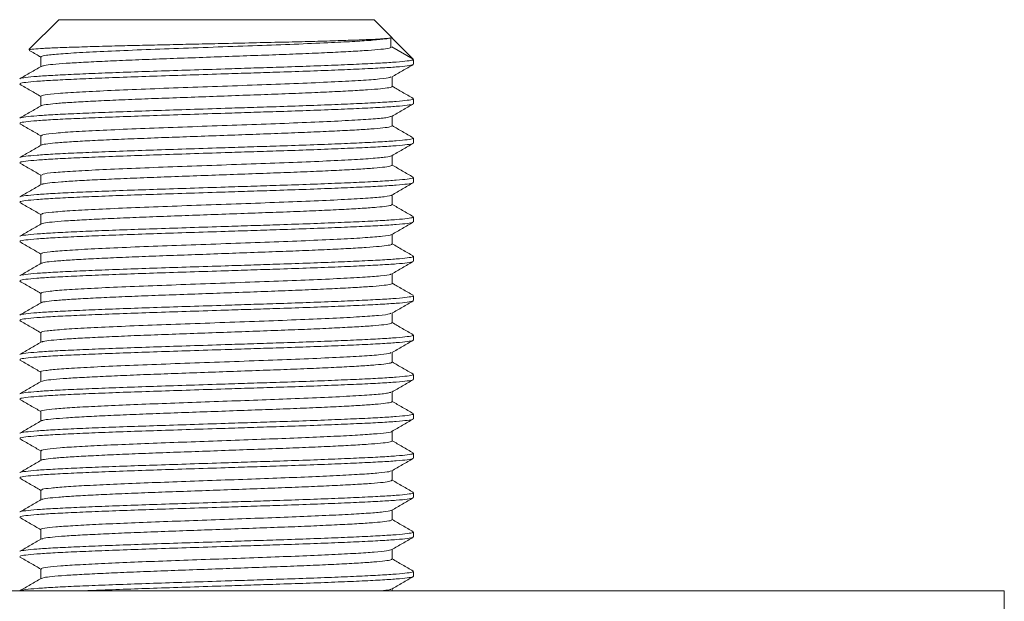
# Model space of a CAD drawing. Header units: millimetres. Extents: x 0 to 210, y 0 to 297.
# Tile 10 of 18: x 67 to 92, y 239 to 254. Entities that reach past the tile are written whole.
import ezdxf

# ---------------------------------------------------------------- set-up
doc = ezdxf.new("R2010")
doc.units = ezdxf.units.MM
doc.layers.add('FORMAT', color=7, linetype='Continuous')

msp = doc.modelspace()

# ---------------------------------------------------------------- linework, layer by layer
at = {"color": 7, "linetype": 'Continuous', "lineweight": 15}
for p, q in [((52.123, 239.17), (92.123, 239.17)), ((92.123, 239.17), (92.123, 236.17))]:
    msp.add_line(p, q, dxfattribs=at)
at = {"layer": 'FORMAT', "linetype": 'Continuous', "lineweight": 15}
for p, q in [((68.123, 253.67), (67.362, 252.91)), ((76.123, 253.67), (68.123, 253.67)), ((76.582, 253.212), (76.123, 253.67)), ((76.548, 252.957), (76.548, 253.207)), ((76.563, 253.212), (76.582, 253.212)), ((76.577, 253.212), (77.118, 252.67)), ((77.118, 252.67), (76.577, 252.983)), ((67.664, 252.726), (67.664, 252.481)), ((77.123, 252.538), (77.123, 252.663)), ((76.582, 251.976), (76.582, 252.221)), ((67.664, 251.726), (67.664, 251.481)), ((77.123, 251.538), (77.123, 251.663)), ((76.582, 250.976), (76.582, 251.221)), ((67.664, 250.726), (67.664, 250.481)), ((77.123, 250.538), (77.123, 250.663)), ((76.582, 249.976), (76.582, 250.221)), ((67.664, 249.726), (67.664, 249.481)), ((77.123, 249.538), (77.123, 249.663)), ((76.582, 248.976), (76.582, 249.221)), ((67.664, 248.726), (67.664, 248.481)), ((77.123, 248.538), (77.123, 248.663)), ((76.582, 247.976), (76.582, 248.221)), ((67.664, 247.726), (67.664, 247.481)), ((77.123, 247.538), (77.123, 247.663)), ((76.582, 246.976), (76.582, 247.221)), ((67.664, 246.726), (67.664, 246.481)), ((77.123, 246.538), (77.123, 246.663)), ((76.582, 245.976), (76.582, 246.221)), ((67.664, 245.726), (67.664, 245.481)), ((77.123, 245.538), (77.123, 245.663)), ((76.582, 244.976), (76.582, 245.221)), ((67.664, 244.726), (67.664, 244.481)), ((77.123, 244.538), (77.123, 244.663)), ((76.582, 243.976), (76.582, 244.221)), ((67.664, 243.726), (67.664, 243.481)), ((77.123, 243.538), (77.123, 243.663)), ((76.582, 242.976), (76.582, 243.221)), ((67.664, 242.726), (67.664, 242.481)), ((77.123, 242.538), (77.123, 242.663)), ((76.582, 241.976), (76.582, 242.221)), ((67.664, 241.726), (67.664, 241.481)), ((77.123, 241.538), (77.123, 241.663)), ((76.582, 240.976), (76.582, 241.221)), ((67.664, 240.726), (67.664, 240.481)), ((77.123, 240.538), (77.123, 240.663)), ((76.582, 239.976), (76.582, 240.221)), ((67.664, 239.726), (67.664, 239.481)), ((77.123, 239.538), (77.123, 239.663)), ((76.582, 239.17), (76.582, 239.221))]:
    msp.add_line(p, q, dxfattribs=at)
for points, knots in [([(76.563, 253.212), (76.539, 253.207), (76.491, 253.197), (76.298, 253.182), (76.02, 253.167), (75.64, 253.152), (75.15, 253.136), (74.552, 253.118), (73.876, 253.102), (73.131, 253.085), (72.386, 253.068), (71.672, 253.052), (71.021, 253.038), (70.387, 253.024), (69.752, 253.009), (69.128, 252.992), (68.555, 252.975), (68.076, 252.959), (67.706, 252.942), (67.466, 252.925), (67.355, 252.912), (67.366, 252.905), (67.368, 252.904)], [0, 0, 0, 0, 0.046287, 0.093591, 0.139879, 0.187178, 0.24029, 0.294911, 0.348539, 0.403712, 0.462194, 0.508474, 0.555714, 0.601993, 0.649206, 0.704252, 0.76089, 0.816012, 0.872694, 0.928479, 0.985876, 1, 1, 1, 1]), ([(67.37, 252.891), (67.381, 252.885), (67.479, 252.828), (67.577, 252.772), (67.664, 252.721)], [0, 0, 0, 0, 0.108599, 1, 1, 1, 1]), ([(67.671, 252.485), (67.581, 252.433), (67.4, 252.328), (67.22, 252.224), (67.129, 252.171)], [0, 0, 0, 0, 0.499964, 1, 1, 1, 1]), ([(76.574, 252.217), (76.665, 252.269), (76.845, 252.374), (77.026, 252.478), (77.116, 252.531)], [0, 0, 0, 0, 0.499966, 1, 1, 1, 1]), ([(67.129, 252.031), (67.22, 251.978), (67.398, 251.875), (67.576, 251.772), (67.664, 251.721)], [0, 0, 0, 0, 0.507081, 1, 1, 1, 1]), ([(77.116, 251.672), (77.025, 251.724), (76.847, 251.827), (76.669, 251.93), (76.582, 251.981)], [0, 0, 0, 0, 0.507356, 1, 1, 1, 1]), ([(67.674, 251.486), (67.584, 251.434), (67.403, 251.33), (67.222, 251.225), (67.132, 251.173)], [0, 0, 0, 0, 0.499966, 1, 1, 1, 1]), ([(76.573, 251.216), (76.663, 251.269), (76.844, 251.373), (77.025, 251.478), (77.115, 251.53)], [0, 0, 0, 0, 0.4999641, 1, 1, 1, 1]), ([(67.131, 251.029), (67.222, 250.977), (67.399, 250.874), (67.577, 250.772), (67.664, 250.721)], [0, 0, 0, 0, 0.508835, 1, 1, 1, 1]), ([(77.115, 250.672), (77.025, 250.724), (76.847, 250.827), (76.669, 250.93), (76.582, 250.981)], [0, 0, 0, 0, 0.5079599, 1, 1, 1, 1]), ([(67.672, 250.485), (67.581, 250.433), (67.401, 250.328), (67.22, 250.224), (67.13, 250.172)], [0, 0, 0, 0, 0.499963, 1, 1, 1, 1]), ([(76.574, 250.217), (76.664, 250.269), (76.845, 250.373), (77.025, 250.478), (77.116, 250.53)], [0, 0, 0, 0, 0.499969, 1, 1, 1, 1]), ([(67.129, 250.031), (67.219, 249.978), (67.398, 249.875), (67.576, 249.772), (67.664, 249.721)], [0, 0, 0, 0, 0.5067022, 1, 1, 1, 1]), ([(77.116, 249.671), (77.026, 249.724), (76.848, 249.827), (76.669, 249.93), (76.582, 249.981)], [0, 0, 0, 0, 0.506916, 1, 1, 1, 1]), ([(67.673, 249.486), (67.583, 249.434), (67.402, 249.329), (67.222, 249.225), (67.131, 249.173)], [0, 0, 0, 0, 0.4999689, 1, 1, 1, 1]), ([(76.573, 249.216), (76.664, 249.269), (76.844, 249.373), (77.025, 249.478), (77.116, 249.53)], [0, 0, 0, 0, 0.499961, 1, 1, 1, 1]), ([(67.131, 249.03), (67.221, 248.977), (67.399, 248.875), (67.577, 248.772), (67.664, 248.721)], [0, 0, 0, 0, 0.508526, 1, 1, 1, 1]), ([(77.114, 248.673), (77.024, 248.725), (76.846, 248.828), (76.669, 248.93), (76.582, 248.981)], [0, 0, 0, 0, 0.509095, 1, 1, 1, 1]), ([(67.672, 248.485), (67.582, 248.433), (67.401, 248.329), (67.22, 248.224), (67.13, 248.172)], [0, 0, 0, 0, 0.499965, 1, 1, 1, 1]), ([(76.573, 248.216), (76.663, 248.268), (76.844, 248.373), (77.024, 248.477), (77.115, 248.53)], [0, 0, 0, 0, 0.4999677, 1, 1, 1, 1]), ([(67.129, 248.031), (67.219, 247.978), (67.398, 247.875), (67.576, 247.772), (67.664, 247.721)], [0, 0, 0, 0, 0.506705, 1, 1, 1, 1]), ([(77.116, 247.671), (77.026, 247.724), (76.848, 247.827), (76.669, 247.93), (76.582, 247.981)], [0, 0, 0, 0, 0.50692, 1, 1, 1, 1]), ([(67.672, 247.485), (67.582, 247.433), (67.401, 247.329), (67.22, 247.224), (67.13, 247.172)], [0, 0, 0, 0, 0.4999687, 1, 1, 1, 1]), ([(76.574, 247.217), (76.664, 247.269), (76.845, 247.374), (77.026, 247.478), (77.116, 247.53)], [0, 0, 0, 0, 0.499961, 1, 1, 1, 1]), ([(67.13, 247.03), (67.221, 246.978), (67.399, 246.875), (67.577, 246.772), (67.664, 246.721)], [0, 0, 0, 0, 0.507917, 1, 1, 1, 1]), ([(77.114, 246.673), (77.023, 246.725), (76.846, 246.828), (76.669, 246.93), (76.582, 246.981)], [0, 0, 0, 0, 0.509285, 1, 1, 1, 1]), ([(67.672, 246.486), (67.582, 246.433), (67.401, 246.329), (67.221, 246.224), (67.13, 246.172)], [0, 0, 0, 0, 0.499965, 1, 1, 1, 1]), ([(76.572, 246.216), (76.662, 246.268), (76.843, 246.373), (77.024, 246.477), (77.114, 246.529)], [0, 0, 0, 0, 0.499966, 1, 1, 1, 1]), ([(67.13, 246.03), (67.22, 245.978), (67.398, 245.875), (67.576, 245.772), (67.664, 245.721)], [0, 0, 0, 0, 0.5072585, 1, 1, 1, 1]), ([(77.116, 245.672), (77.026, 245.724), (76.848, 245.827), (76.669, 245.93), (76.582, 245.981)], [0, 0, 0, 0, 0.5071858, 1, 1, 1, 1]), ([(67.671, 245.485), (67.581, 245.433), (67.4, 245.328), (67.22, 245.224), (67.129, 245.171)], [0, 0, 0, 0, 0.499966, 1, 1, 1, 1]), ([(76.574, 245.217), (76.665, 245.269), (76.845, 245.374), (77.026, 245.478), (77.117, 245.531)], [0, 0, 0, 0, 0.499962, 1, 1, 1, 1]), ([(67.13, 245.03), (67.221, 244.978), (67.399, 244.875), (67.576, 244.772), (67.664, 244.721)], [0, 0, 0, 0, 0.507883, 1, 1, 1, 1]), ([(77.114, 244.673), (77.024, 244.725), (76.846, 244.828), (76.669, 244.93), (76.582, 244.981)], [0, 0, 0, 0, 0.508803, 1, 1, 1, 1]), ([(67.674, 244.486), (67.583, 244.434), (67.403, 244.329), (67.222, 244.225), (67.131, 244.173)], [0, 0, 0, 0, 0.499964, 1, 1, 1, 1]), ([(76.572, 244.216), (76.663, 244.268), (76.843, 244.373), (77.024, 244.477), (77.115, 244.53)], [0, 0, 0, 0, 0.499965, 1, 1, 1, 1]), ([(67.131, 244.03), (67.221, 243.977), (67.399, 243.875), (67.577, 243.772), (67.664, 243.721)], [0, 0, 0, 0, 0.508308, 1, 1, 1, 1]), ([(77.116, 243.672), (77.025, 243.724), (76.847, 243.827), (76.669, 243.93), (76.582, 243.981)], [0, 0, 0, 0, 0.507508, 1, 1, 1, 1]), ([(67.671, 243.485), (67.581, 243.433), (67.4, 243.328), (67.22, 243.224), (67.129, 243.171)], [0, 0, 0, 0, 0.4999642, 1, 1, 1, 1]), ([(76.574, 243.217), (76.665, 243.269), (76.846, 243.374), (77.026, 243.478), (77.117, 243.531)], [0, 0, 0, 0, 0.4999647, 1, 1, 1, 1]), ([(67.13, 243.03), (67.22, 242.978), (67.398, 242.875), (67.576, 242.772), (67.664, 242.721)], [0, 0, 0, 0, 0.507299, 1, 1, 1, 1]), ([(77.115, 242.672), (77.025, 242.724), (76.847, 242.827), (76.669, 242.93), (76.582, 242.981)], [0, 0, 0, 0, 0.507699, 1, 1, 1, 1]), ([(67.674, 242.486), (67.584, 242.434), (67.403, 242.33), (67.222, 242.225), (67.132, 242.173)], [0, 0, 0, 0, 0.4999654, 1, 1, 1, 1]), ([(76.573, 242.216), (76.663, 242.269), (76.844, 242.373), (77.025, 242.478), (77.115, 242.53)], [0, 0, 0, 0, 0.499965, 1, 1, 1, 1]), ([(67.131, 242.029), (67.222, 241.977), (67.399, 241.874), (67.577, 241.772), (67.664, 241.721)], [0, 0, 0, 0, 0.508813, 1, 1, 1, 1]), ([(77.115, 241.672), (77.025, 241.724), (76.847, 241.827), (76.669, 241.93), (76.582, 241.981)], [0, 0, 0, 0, 0.507814, 1, 1, 1, 1]), ([(67.672, 241.485), (67.581, 241.433), (67.401, 241.328), (67.22, 241.224), (67.129, 241.172)], [0, 0, 0, 0, 0.499963, 1, 1, 1, 1]), ([(76.574, 241.217), (76.664, 241.269), (76.845, 241.374), (77.026, 241.478), (77.116, 241.53)], [0, 0, 0, 0, 0.499968, 1, 1, 1, 1]), ([(67.129, 241.031), (67.219, 240.978), (67.398, 240.875), (67.576, 240.772), (67.664, 240.721)], [0, 0, 0, 0, 0.506818, 1, 1, 1, 1]), ([(77.116, 240.672), (77.026, 240.724), (76.848, 240.827), (76.669, 240.93), (76.582, 240.981)], [0, 0, 0, 0, 0.507028, 1, 1, 1, 1]), ([(67.674, 240.486), (67.583, 240.434), (67.403, 240.329), (67.222, 240.225), (67.131, 240.173)], [0, 0, 0, 0, 0.499968, 1, 1, 1, 1]), ([(76.573, 240.216), (76.663, 240.269), (76.844, 240.373), (77.025, 240.478), (77.115, 240.53)], [0, 0, 0, 0, 0.499963, 1, 1, 1, 1]), ([(67.131, 240.029), (67.222, 239.977), (67.399, 239.875), (67.577, 239.772), (67.664, 239.721)], [0, 0, 0, 0, 0.508706, 1, 1, 1, 1]), ([(77.114, 239.673), (77.024, 239.725), (76.846, 239.828), (76.669, 239.93), (76.582, 239.981)], [0, 0, 0, 0, 0.508874, 1, 1, 1, 1]), ([(67.672, 239.485), (67.582, 239.433), (67.401, 239.329), (67.22, 239.224), (67.13, 239.172)], [0, 0, 0, 0, 0.4999636, 1, 1, 1, 1]), ([(76.573, 239.216), (76.663, 239.269), (76.844, 239.373), (77.025, 239.478), (77.115, 239.53)], [0, 0, 0, 0, 0.499969, 1, 1, 1, 1])]:
    msp.add_open_spline(points, degree=3, knots=knots, dxfattribs=at)
at = {"layer": 'FORMAT', "linetype": 'Continuous', "lineweight": 0}
for points, knots in [([(76.536, 253.207), (76.501, 253.198), (76.422, 253.179), (76.11, 253.15), (75.651, 253.12), (75.024, 253.088), (74.231, 253.053), (73.289, 253.018), (72.289, 252.982), (71.28, 252.945), (70.313, 252.911), (69.439, 252.874), (68.701, 252.838), (68.131, 252.803), (67.785, 252.766), (67.637, 252.741), (67.673, 252.728), (67.677, 252.726)], [0, 0, 0, 0, 0.053138, 0.116866, 0.179699, 0.243321, 0.318466, 0.392533, 0.467568, 0.542537, 0.616629, 0.691811, 0.766519, 0.84079, 0.916032, 0.990407, 1, 1, 1, 1]), ([(76.534, 252.957), (76.514, 252.951), (76.463, 252.936), (76.24, 252.911), (75.887, 252.885), (75.427, 252.858), (74.869, 252.831), (74.239, 252.804), (73.542, 252.777), (72.811, 252.751), (72.054, 252.723), (71.306, 252.696), (70.575, 252.67), (69.893, 252.643), (69.27, 252.616), (68.732, 252.589), (68.286, 252.563), (67.956, 252.536), (67.739, 252.509), (67.698, 252.493), (67.679, 252.485)], [0, 0, 0, 0, 0.03753, 0.095344, 0.151529, 0.209344, 0.265526, 0.323338, 0.379523, 0.437338, 0.49352, 0.551332, 0.607517, 0.665331, 0.721513, 0.779325, 0.835509, 0.893322, 0.949505, 1, 1, 1, 1]), ([(67.141, 252.038), (67.138, 252.043), (67.127, 252.056), (67.265, 252.079), (67.539, 252.106), (67.954, 252.133), (68.481, 252.159), (69.117, 252.186), (69.833, 252.213), (70.62, 252.24), (71.463, 252.267), (72.266, 252.293), (72.998, 252.317), (73.694, 252.339), (74.421, 252.363), (75.135, 252.391), (75.771, 252.418), (76.296, 252.444), (76.71, 252.471), (76.982, 252.498), (77.119, 252.521), (77.108, 252.534), (77.104, 252.538)], [0, 0, 0, 0, 0.027531, 0.080482, 0.134969, 0.18792, 0.242408, 0.295359, 0.349846, 0.402798, 0.457286, 0.514162, 0.555611, 0.597781, 0.650732, 0.705218, 0.758169, 0.812655, 0.865606, 0.920093, 0.973044, 1, 1, 1, 1]), ([(67.141, 252.171), (67.141, 252.173), (67.136, 252.184), (67.269, 252.204), (67.539, 252.231), (67.954, 252.258), (68.481, 252.284), (69.118, 252.311), (69.833, 252.338), (70.62, 252.365), (71.463, 252.392), (72.266, 252.418), (72.998, 252.442), (73.694, 252.464), (74.421, 252.488), (75.135, 252.516), (75.771, 252.543), (76.297, 252.569), (76.709, 252.596), (76.973, 252.622), (77.109, 252.645), (77.11, 252.658), (77.111, 252.663)], [0, 0, 0, 0, 0.011487, 0.06531, 0.120694, 0.174518, 0.229903, 0.283726, 0.33911, 0.392934, 0.448319, 0.506132, 0.548263, 0.591128, 0.64495, 0.700334, 0.754157, 0.809541, 0.863364, 0.918748, 0.966058, 1, 1, 1, 1]), ([(76.55, 252.217), (76.536, 252.209), (76.503, 252.189), (76.192, 252.156), (75.669, 252.121), (74.96, 252.085), (74.108, 252.048), (73.155, 252.013), (72.151, 251.977), (71.145, 251.941), (70.188, 251.906), (69.33, 251.869), (68.612, 251.833), (68.075, 251.798), (67.729, 251.761), (67.686, 251.738), (67.665, 251.726)], [0, 0, 0, 0, 0.050075, 0.123656, 0.196168, 0.269526, 0.342965, 0.415447, 0.48898, 0.562194, 0.634796, 0.708419, 0.781324, 0.854198, 0.927825, 1, 1, 1, 1]), ([(76.573, 251.976), (76.576, 251.975), (76.595, 251.964), (76.509, 251.945), (76.307, 251.917), (75.977, 251.89), (75.537, 251.864), (75.004, 251.837), (74.384, 251.81), (73.705, 251.783), (72.975, 251.757), (72.228, 251.73), (71.47, 251.702), (70.738, 251.676), (70.039, 251.649), (69.405, 251.622), (68.843, 251.595), (68.38, 251.569), (68.015, 251.542), (67.785, 251.514), (67.674, 251.496), (67.677, 251.487), (67.677, 251.486)], [0, 0, 0, 0, 0.008979, 0.064649, 0.118748, 0.174416, 0.228516, 0.284185, 0.338284, 0.393952, 0.448051, 0.503719, 0.557818, 0.613486, 0.667585, 0.723253, 0.777353, 0.833022, 0.887122, 0.942789, 0.99689, 1, 1, 1, 1]), ([(67.141, 251.038), (67.138, 251.043), (67.127, 251.056), (67.265, 251.079), (67.539, 251.106), (67.954, 251.133), (68.481, 251.159), (69.117, 251.186), (69.833, 251.213), (70.62, 251.24), (71.463, 251.267), (72.266, 251.293), (72.998, 251.317), (73.694, 251.339), (74.421, 251.363), (75.135, 251.391), (75.771, 251.418), (76.296, 251.444), (76.71, 251.471), (76.982, 251.498), (77.119, 251.521), (77.108, 251.534), (77.104, 251.538)], [0, 0, 0, 0, 0.027531, 0.080482, 0.134969, 0.18792, 0.242408, 0.295359, 0.349846, 0.402798, 0.457286, 0.514162, 0.555611, 0.597781, 0.650732, 0.705218, 0.758169, 0.812655, 0.865606, 0.920093, 0.973044, 1, 1, 1, 1]), ([(67.141, 251.173), (67.141, 251.174), (67.138, 251.184), (67.269, 251.204), (67.538, 251.231), (67.954, 251.258), (68.481, 251.284), (69.118, 251.311), (69.833, 251.338), (70.62, 251.365), (71.463, 251.392), (72.266, 251.418), (72.998, 251.442), (73.694, 251.464), (74.421, 251.488), (75.135, 251.516), (75.771, 251.543), (76.296, 251.569), (76.71, 251.596), (76.982, 251.623), (77.119, 251.646), (77.108, 251.659), (77.104, 251.663)], [0, 0, 0, 0, 0.008623, 0.062604, 0.11815, 0.172131, 0.227678, 0.281659, 0.337205, 0.391187, 0.446734, 0.504716, 0.546971, 0.589961, 0.643941, 0.699486, 0.753467, 0.809013, 0.862994, 0.91854, 0.97252, 1, 1, 1, 1]), ([(76.555, 251.216), (76.532, 251.207), (76.479, 251.185), (76.132, 251.151), (75.582, 251.116), (74.851, 251.08), (73.983, 251.043), (73.02, 251.009), (72.013, 250.972), (71.01, 250.936), (70.064, 250.901), (69.223, 250.864), (68.527, 250.829), (68.018, 250.793), (67.711, 250.758), (67.688, 250.736), (67.678, 250.726)], [0, 0, 0, 0, 0.058718, 0.132331, 0.204917, 0.278508, 0.351925, 0.424577, 0.498289, 0.571428, 0.644296, 0.718044, 0.790862, 0.864058, 0.937754, 1, 1, 1, 1]), ([(76.579, 250.976), (76.569, 250.968), (76.549, 250.95), (76.362, 250.923), (76.06, 250.896), (75.647, 250.87), (75.129, 250.843), (74.532, 250.816), (73.86, 250.789), (73.145, 250.763), (72.394, 250.736), (71.642, 250.708), (70.898, 250.682), (70.194, 250.655), (69.539, 250.628), (68.964, 250.601), (68.473, 250.575), (68.088, 250.548), (67.824, 250.52), (67.69, 250.499), (67.686, 250.488), (67.685, 250.485)], [0, 0, 0, 0, 0.051375, 0.106909, 0.160877, 0.216411, 0.270379, 0.325912, 0.379882, 0.435417, 0.489385, 0.544918, 0.598888, 0.654423, 0.708391, 0.763923, 0.817893, 0.873429, 0.927397, 0.982929, 1, 1, 1, 1]), ([(67.141, 250.038), (67.138, 250.043), (67.127, 250.056), (67.265, 250.079), (67.539, 250.106), (67.954, 250.133), (68.481, 250.159), (69.117, 250.186), (69.833, 250.213), (70.62, 250.24), (71.463, 250.267), (72.266, 250.293), (72.998, 250.317), (73.694, 250.339), (74.421, 250.363), (75.135, 250.391), (75.771, 250.418), (76.296, 250.444), (76.71, 250.471), (76.982, 250.498), (77.119, 250.521), (77.108, 250.534), (77.104, 250.538)], [0, 0, 0, 0, 0.027531, 0.080482, 0.134969, 0.18792, 0.242408, 0.295359, 0.349846, 0.402798, 0.457286, 0.514162, 0.555611, 0.597781, 0.650732, 0.705218, 0.758169, 0.812655, 0.865606, 0.920093, 0.973044, 1, 1, 1, 1]), ([(67.141, 250.172), (67.141, 250.173), (67.137, 250.184), (67.269, 250.204), (67.539, 250.231), (67.954, 250.258), (68.481, 250.284), (69.118, 250.311), (69.833, 250.338), (70.62, 250.365), (71.463, 250.392), (72.266, 250.418), (72.998, 250.442), (73.694, 250.464), (74.421, 250.488), (75.135, 250.516), (75.771, 250.543), (76.296, 250.569), (76.71, 250.596), (76.982, 250.623), (77.119, 250.646), (77.108, 250.659), (77.104, 250.663)], [0, 0, 0, 0, 0.011118, 0.064963, 0.120369, 0.174215, 0.229622, 0.283466, 0.338873, 0.392719, 0.448126, 0.505963, 0.548111, 0.590993, 0.644837, 0.700242, 0.754087, 0.809493, 0.863338, 0.918745, 0.972589, 1, 1, 1, 1]), ([(76.568, 250.217), (76.532, 250.205), (76.458, 250.182), (76.069, 250.146), (75.492, 250.111), (74.74, 250.074), (73.857, 250.039), (72.885, 250.004), (71.875, 249.967), (70.878, 249.931), (69.942, 249.896), (69.119, 249.859), (68.445, 249.824), (67.965, 249.788), (67.695, 249.755), (67.689, 249.734), (67.686, 249.726)], [0, 0, 0, 0, 0.069385, 0.142834, 0.215395, 0.289023, 0.362223, 0.434946, 0.508642, 0.581516, 0.654546, 0.728222, 0.800852, 0.874176, 0.947745, 1, 1, 1, 1]), ([(76.568, 249.976), (76.567, 249.97), (76.564, 249.954), (76.412, 249.93), (76.14, 249.902), (75.747, 249.876), (75.256, 249.849), (74.67, 249.822), (74.018, 249.795), (73.306, 249.769), (72.567, 249.742), (71.808, 249.714), (71.065, 249.688), (70.346, 249.661), (69.683, 249.634), (69.084, 249.607), (68.576, 249.581), (68.164, 249.554), (67.874, 249.527), (67.71, 249.504), (67.695, 249.491), (67.689, 249.486)], [0, 0, 0, 0, 0.039933, 0.093992, 0.149618, 0.203679, 0.259308, 0.313366, 0.368993, 0.423053, 0.478682, 0.532741, 0.588367, 0.642427, 0.698054, 0.752113, 0.80774, 0.861799, 0.917425, 0.971484, 1, 1, 1, 1]), ([(67.141, 249.038), (67.138, 249.043), (67.127, 249.056), (67.265, 249.079), (67.539, 249.106), (67.954, 249.133), (68.481, 249.159), (69.117, 249.186), (69.833, 249.213), (70.62, 249.24), (71.463, 249.267), (72.266, 249.293), (72.998, 249.317), (73.694, 249.339), (74.421, 249.363), (75.135, 249.391), (75.771, 249.418), (76.296, 249.444), (76.71, 249.471), (76.982, 249.498), (77.119, 249.521), (77.108, 249.534), (77.104, 249.538)], [0, 0, 0, 0, 0.027531, 0.080482, 0.134969, 0.18792, 0.242408, 0.295359, 0.349846, 0.402798, 0.457286, 0.514162, 0.555611, 0.597781, 0.650732, 0.705218, 0.758169, 0.812655, 0.865606, 0.920093, 0.973044, 1, 1, 1, 1]), ([(67.141, 249.172), (67.141, 249.174), (67.138, 249.184), (67.269, 249.204), (67.538, 249.231), (67.954, 249.258), (68.481, 249.284), (69.118, 249.311), (69.833, 249.338), (70.62, 249.365), (71.463, 249.392), (72.266, 249.418), (72.998, 249.442), (73.694, 249.464), (74.421, 249.488), (75.135, 249.516), (75.771, 249.543), (76.296, 249.569), (76.71, 249.596), (76.982, 249.623), (77.119, 249.646), (77.108, 249.659), (77.104, 249.663)], [0, 0, 0, 0, 0.009267, 0.063213, 0.118723, 0.172669, 0.22818, 0.282125, 0.337635, 0.391582, 0.447094, 0.505038, 0.547265, 0.590227, 0.644172, 0.699681, 0.753627, 0.809137, 0.863082, 0.918593, 0.972538, 1, 1, 1, 1]), ([(76.566, 248.976), (76.569, 248.972), (76.578, 248.959), (76.457, 248.936), (76.211, 248.908), (75.846, 248.882), (75.372, 248.855), (74.811, 248.828), (74.167, 248.801), (73.472, 248.775), (72.732, 248.748), (71.981, 248.721), (71.227, 248.693), (70.506, 248.668), (69.824, 248.64), (69.213, 248.613), (68.68, 248.586), (68.249, 248.56), (67.928, 248.533), (67.729, 248.507), (67.697, 248.492), (67.683, 248.485)], [0, 0, 0, 0, 0.026832, 0.082381, 0.136363, 0.191911, 0.245893, 0.301441, 0.355424, 0.410971, 0.464954, 0.520502, 0.574485, 0.630035, 0.684017, 0.739565, 0.793549, 0.849099, 0.903081, 0.958629, 1, 1, 1, 1]), ([(76.566, 249.216), (76.567, 249.216), (76.582, 249.203), (76.399, 249.177), (76.008, 249.141), (75.397, 249.106), (74.628, 249.069), (73.728, 249.034), (72.749, 248.999), (71.738, 248.962), (70.746, 248.927), (69.823, 248.891), (69.018, 248.854), (68.367, 248.819), (67.917, 248.783), (67.679, 248.751), (67.688, 248.733), (67.691, 248.726)], [0, 0, 0, 0, 0.0052615, 0.0788839, 0.1522224, 0.2249079, 0.298628, 0.3716647, 0.4446089, 0.5183405, 0.5910804, 0.6643463, 0.7380033, 0.8105951, 0.8841018, 0.9575983, 1, 1, 1, 1]), ([(67.141, 248.038), (67.138, 248.043), (67.127, 248.056), (67.265, 248.079), (67.539, 248.106), (67.954, 248.133), (68.481, 248.159), (69.117, 248.186), (69.833, 248.213), (70.62, 248.24), (71.463, 248.267), (72.266, 248.293), (72.998, 248.317), (73.694, 248.339), (74.421, 248.363), (75.135, 248.391), (75.771, 248.418), (76.296, 248.444), (76.71, 248.471), (76.982, 248.498), (77.119, 248.521), (77.108, 248.534), (77.104, 248.538)], [0, 0, 0, 0, 0.027531, 0.080482, 0.134969, 0.18792, 0.242408, 0.295359, 0.349846, 0.402798, 0.457286, 0.514162, 0.555611, 0.597781, 0.650732, 0.705218, 0.758169, 0.812655, 0.865606, 0.920093, 0.973044, 1, 1, 1, 1]), ([(67.141, 248.172), (67.141, 248.174), (67.137, 248.184), (67.269, 248.204), (67.539, 248.231), (67.954, 248.258), (68.481, 248.284), (69.118, 248.311), (69.833, 248.338), (70.62, 248.365), (71.463, 248.392), (72.266, 248.418), (72.998, 248.442), (73.694, 248.464), (74.421, 248.488), (75.135, 248.516), (75.771, 248.543), (76.296, 248.569), (76.71, 248.596), (76.982, 248.623), (77.119, 248.646), (77.108, 248.659), (77.104, 248.663)], [0, 0, 0, 0, 0.0107062, 0.0645735, 0.1200029, 0.1738708, 0.2293009, 0.2831681, 0.3385974, 0.3924659, 0.4478967, 0.5057569, 0.5479224, 0.5908224, 0.6446889, 0.7001176, 0.7539848, 0.8094141, 0.8632814, 0.9187108, 0.9725778, 1, 1, 1, 1]), ([(76.568, 247.976), (76.572, 247.974), (76.59, 247.963), (76.493, 247.942), (76.28, 247.915), (75.936, 247.888), (75.489, 247.862), (74.942, 247.834), (74.32, 247.807), (73.63, 247.781), (72.903, 247.754), (72.147, 247.727), (71.398, 247.699), (70.662, 247.673), (69.974, 247.647), (69.342, 247.619), (68.794, 247.592), (68.335, 247.566), (67.99, 247.539), (67.752, 247.512), (67.7, 247.494), (67.673, 247.485)], [0, 0, 0, 0, 0.015381, 0.069355, 0.124893, 0.178869, 0.23441, 0.288383, 0.343922, 0.397898, 0.453439, 0.507413, 0.562951, 0.616927, 0.672468, 0.726441, 0.78198, 0.835955, 0.891496, 0.945469, 1, 1, 1, 1]), ([(76.555, 248.216), (76.556, 248.214), (76.564, 248.2), (76.358, 248.172), (75.936, 248.137), (75.302, 248.101), (74.512, 248.064), (73.599, 248.029), (72.612, 247.994), (71.601, 247.957), (70.615, 247.922), (69.705, 247.886), (68.92, 247.849), (68.293, 247.814), (67.872, 247.778), (67.665, 247.748), (67.686, 247.731), (67.692, 247.726)], [0, 0, 0, 0, 0.0143805, 0.0881317, 0.1613437, 0.2342324, 0.3080265, 0.3809135, 0.4541276, 0.5278782, 0.600562, 0.6740474, 0.7476686, 0.820301, 0.8939736, 0.96738, 1, 1, 1, 1]), ([(67.141, 247.038), (67.138, 247.043), (67.127, 247.056), (67.265, 247.079), (67.539, 247.106), (67.954, 247.133), (68.481, 247.159), (69.117, 247.186), (69.833, 247.213), (70.62, 247.24), (71.463, 247.267), (72.266, 247.293), (72.998, 247.317), (73.694, 247.339), (74.421, 247.363), (75.135, 247.391), (75.771, 247.418), (76.296, 247.444), (76.71, 247.471), (76.982, 247.498), (77.119, 247.521), (77.108, 247.534), (77.104, 247.538)], [0, 0, 0, 0, 0.027531, 0.080482, 0.134969, 0.18792, 0.242408, 0.295359, 0.349846, 0.402798, 0.457286, 0.514162, 0.555611, 0.597781, 0.650732, 0.705218, 0.758169, 0.812655, 0.865606, 0.920093, 0.973044, 1, 1, 1, 1]), ([(67.141, 247.172), (67.141, 247.174), (67.137, 247.184), (67.269, 247.204), (67.539, 247.231), (67.954, 247.258), (68.481, 247.284), (69.118, 247.311), (69.833, 247.338), (70.62, 247.365), (71.463, 247.392), (72.266, 247.418), (72.998, 247.442), (73.694, 247.464), (74.421, 247.488), (75.135, 247.516), (75.771, 247.543), (76.296, 247.569), (76.71, 247.596), (76.982, 247.623), (77.119, 247.646), (77.108, 247.659), (77.104, 247.663)], [0, 0, 0, 0, 0.010617, 0.064489, 0.119924, 0.173796, 0.229232, 0.283104, 0.338538, 0.392411, 0.447847, 0.505712, 0.547882, 0.590786, 0.644657, 0.700091, 0.753963, 0.809397, 0.863269, 0.918703, 0.972575, 1, 1, 1, 1]), ([(76.548, 247.217), (76.548, 247.212), (76.548, 247.196), (76.314, 247.167), (75.86, 247.132), (75.203, 247.096), (74.394, 247.059), (73.468, 247.025), (72.475, 246.989), (71.464, 246.952), (70.485, 246.917), (69.59, 246.881), (68.825, 246.844), (68.221, 246.81), (67.832, 246.773), (67.653, 246.745), (67.681, 246.73), (67.688, 246.726)], [0, 0, 0, 0, 0.025956, 0.099621, 0.172496, 0.245469, 0.319121, 0.391739, 0.465013, 0.538567, 0.611079, 0.684569, 0.75794, 0.830497, 0.904121, 0.977224, 1, 1, 1, 1]), ([(76.579, 246.976), (76.58, 246.976), (76.601, 246.966), (76.524, 246.948), (76.34, 246.921), (76.023, 246.894), (75.597, 246.868), (75.074, 246.841), (74.463, 246.813), (73.792, 246.786), (73.066, 246.76), (72.32, 246.733), (71.562, 246.705), (70.827, 246.679), (70.122, 246.653), (69.48, 246.625), (68.907, 246.598), (68.431, 246.572), (68.054, 246.545), (67.806, 246.518), (67.682, 246.498), (67.683, 246.487), (67.683, 246.486)], [0, 0, 0, 0, 0.002398, 0.057969, 0.111971, 0.167539, 0.221542, 0.277112, 0.331114, 0.386682, 0.440685, 0.496254, 0.550256, 0.605824, 0.659826, 0.715394, 0.769397, 0.824965, 0.878968, 0.934536, 0.988539, 1, 1, 1, 1]), ([(67.141, 246.038), (67.138, 246.043), (67.127, 246.056), (67.265, 246.079), (67.539, 246.106), (67.954, 246.133), (68.481, 246.159), (69.117, 246.186), (69.833, 246.213), (70.62, 246.24), (71.463, 246.267), (72.266, 246.293), (72.998, 246.317), (73.694, 246.339), (74.421, 246.363), (75.135, 246.391), (75.771, 246.418), (76.296, 246.444), (76.71, 246.471), (76.982, 246.498), (77.119, 246.521), (77.108, 246.534), (77.104, 246.538)], [0, 0, 0, 0, 0.027531, 0.080482, 0.134969, 0.18792, 0.242408, 0.295359, 0.349846, 0.402798, 0.457286, 0.514162, 0.555611, 0.597781, 0.650732, 0.705218, 0.758169, 0.812655, 0.865606, 0.920093, 0.973044, 1, 1, 1, 1]), ([(67.141, 246.172), (67.141, 246.174), (67.137, 246.184), (67.269, 246.204), (67.538, 246.231), (67.954, 246.258), (68.481, 246.284), (69.118, 246.311), (69.833, 246.338), (70.62, 246.365), (71.463, 246.392), (72.266, 246.418), (72.998, 246.442), (73.694, 246.464), (74.421, 246.488), (75.135, 246.516), (75.771, 246.543), (76.296, 246.569), (76.71, 246.596), (76.982, 246.623), (77.119, 246.646), (77.108, 246.659), (77.104, 246.663)], [0, 0, 0, 0, 0.01026, 0.064151, 0.119606, 0.173498, 0.228953, 0.282845, 0.338299, 0.392192, 0.447648, 0.505534, 0.547718, 0.590638, 0.644529, 0.699982, 0.753874, 0.809328, 0.86322, 0.918674, 0.972565, 1, 1, 1, 1]), ([(76.544, 246.216), (76.54, 246.21), (76.527, 246.193), (76.264, 246.162), (75.781, 246.127), (75.101, 246.091), (74.274, 246.055), (73.336, 246.02), (72.337, 245.983), (71.327, 245.947), (70.358, 245.912), (69.477, 245.876), (68.733, 245.84), (68.154, 245.805), (67.796, 245.768), (67.641, 245.742), (67.675, 245.728), (67.681, 245.726)], [0, 0, 0, 0, 0.033991, 0.107806, 0.180647, 0.253969, 0.327717, 0.400396, 0.473966, 0.547562, 0.620231, 0.693965, 0.767323, 0.840135, 0.913947, 0.986984, 1, 1, 1, 1]), ([(76.573, 245.976), (76.568, 245.969), (76.558, 245.953), (76.391, 245.927), (76.104, 245.899), (75.703, 245.874), (75.198, 245.847), (74.609, 245.819), (73.945, 245.792), (73.235, 245.766), (72.486, 245.739), (71.735, 245.712), (70.987, 245.685), (70.278, 245.659), (69.616, 245.631), (69.03, 245.604), (68.528, 245.578), (68.13, 245.551), (67.85, 245.524), (67.699, 245.502), (67.69, 245.489), (67.687, 245.485)], [0, 0, 0, 0, 0.044891, 0.100388, 0.15432, 0.209817, 0.26375, 0.319246, 0.37318, 0.428678, 0.48261, 0.538106, 0.592041, 0.647539, 0.701471, 0.756968, 0.810902, 0.866401, 0.920333, 0.975829, 1, 1, 1, 1]), ([(67.141, 245.038), (67.138, 245.043), (67.127, 245.056), (67.265, 245.079), (67.539, 245.106), (67.954, 245.133), (68.481, 245.159), (69.117, 245.186), (69.833, 245.213), (70.62, 245.24), (71.463, 245.267), (72.266, 245.293), (72.998, 245.317), (73.694, 245.339), (74.421, 245.363), (75.135, 245.391), (75.771, 245.418), (76.296, 245.444), (76.71, 245.471), (76.982, 245.498), (77.119, 245.521), (77.108, 245.534), (77.104, 245.538)], [0, 0, 0, 0, 0.027531, 0.080482, 0.134969, 0.18792, 0.242408, 0.295359, 0.349846, 0.402798, 0.457286, 0.514162, 0.555611, 0.597781, 0.650732, 0.705218, 0.758169, 0.812655, 0.865606, 0.920093, 0.973044, 1, 1, 1, 1]), ([(67.141, 245.171), (67.141, 245.173), (67.137, 245.184), (67.269, 245.204), (67.539, 245.231), (67.954, 245.258), (68.481, 245.284), (69.118, 245.311), (69.833, 245.338), (70.62, 245.365), (71.463, 245.392), (72.266, 245.418), (72.998, 245.442), (73.694, 245.464), (74.421, 245.488), (75.135, 245.516), (75.771, 245.543), (76.296, 245.569), (76.71, 245.596), (76.982, 245.623), (77.119, 245.646), (77.108, 245.659), (77.104, 245.663)], [0, 0, 0, 0, 0.011409, 0.065238, 0.120628, 0.174458, 0.229849, 0.283677, 0.339067, 0.392898, 0.448289, 0.506108, 0.548244, 0.591113, 0.644941, 0.700331, 0.75416, 0.80955, 0.863378, 0.918769, 0.972597, 1, 1, 1, 1]), ([(76.548, 245.217), (76.538, 245.209), (76.51, 245.19), (76.211, 245.157), (75.699, 245.123), (74.997, 245.086), (74.151, 245.05), (73.202, 245.015), (72.199, 244.978), (71.192, 244.942), (70.231, 244.907), (69.367, 244.87), (68.644, 244.835), (68.089, 244.8), (67.766, 244.763), (67.63, 244.739), (67.667, 244.727), (67.669, 244.726)], [0, 0, 0, 0, 0.046568, 0.120155, 0.192683, 0.265978, 0.339445, 0.411908, 0.485397, 0.558656, 0.631207, 0.704805, 0.777774, 0.850562, 0.924184, 0.996843, 1, 1, 1, 1]), ([(76.566, 244.976), (76.568, 244.971), (76.572, 244.957), (76.437, 244.933), (76.181, 244.906), (75.801, 244.879), (75.321, 244.853), (74.746, 244.825), (74.102, 244.798), (73.395, 244.772), (72.659, 244.745), (71.901, 244.718), (71.155, 244.691), (70.431, 244.665), (69.761, 244.638), (69.153, 244.61), (68.634, 244.584), (68.209, 244.557), (67.903, 244.53), (67.722, 244.506), (67.698, 244.492), (67.689, 244.486)], [0, 0, 0, 0, 0.033474, 0.087541, 0.143175, 0.197244, 0.252882, 0.306948, 0.362583, 0.416652, 0.472289, 0.526355, 0.58199, 0.636058, 0.691694, 0.745761, 0.801396, 0.855463, 0.911098, 0.965165, 1, 1, 1, 1]), ([(67.141, 244.038), (67.138, 244.043), (67.127, 244.056), (67.265, 244.079), (67.539, 244.106), (67.954, 244.133), (68.481, 244.159), (69.117, 244.186), (69.833, 244.213), (70.62, 244.24), (71.463, 244.267), (72.266, 244.293), (72.998, 244.317), (73.694, 244.339), (74.421, 244.363), (75.135, 244.391), (75.771, 244.418), (76.296, 244.444), (76.71, 244.471), (76.982, 244.498), (77.119, 244.521), (77.108, 244.534), (77.104, 244.538)], [0, 0, 0, 0, 0.027531, 0.080482, 0.134969, 0.18792, 0.242408, 0.295359, 0.349846, 0.402798, 0.457286, 0.514162, 0.555611, 0.597781, 0.650732, 0.705218, 0.758169, 0.812655, 0.865606, 0.920093, 0.973044, 1, 1, 1, 1]), ([(67.141, 244.173), (67.141, 244.174), (67.138, 244.184), (67.269, 244.204), (67.538, 244.231), (67.954, 244.258), (68.481, 244.284), (69.118, 244.311), (69.833, 244.338), (70.62, 244.365), (71.463, 244.392), (72.266, 244.418), (72.998, 244.442), (73.694, 244.464), (74.421, 244.488), (75.135, 244.516), (75.771, 244.543), (76.296, 244.569), (76.71, 244.596), (76.982, 244.623), (77.119, 244.646), (77.108, 244.659), (77.104, 244.663)], [0, 0, 0, 0, 0.008988, 0.062948, 0.118474, 0.172436, 0.227962, 0.281923, 0.337448, 0.39141, 0.446938, 0.504898, 0.547137, 0.590112, 0.644072, 0.699597, 0.753557, 0.809083, 0.863044, 0.91857, 0.97253, 1, 1, 1, 1]), ([(76.551, 244.216), (76.531, 244.207), (76.486, 244.186), (76.153, 244.152), (75.613, 244.118), (74.889, 244.081), (74.059, 244.046), (73.176, 244.014), (72.286, 243.982), (71.39, 243.949), (70.523, 243.918), (69.72, 243.886), (69.013, 243.853), (68.432, 243.823), (67.993, 243.79), (67.741, 243.758), (67.636, 243.737), (67.665, 243.726), (67.666, 243.726)], [0, 0, 0, 0, 0.054363, 0.128039, 0.200661, 0.274245, 0.347745, 0.412288, 0.477774, 0.543206, 0.607734, 0.673125, 0.738642, 0.803205, 0.868479, 0.934056, 0.998705, 1, 1, 1, 1]), ([(76.567, 243.976), (76.571, 243.973), (76.585, 243.961), (76.478, 243.939), (76.249, 243.912), (75.897, 243.885), (75.436, 243.859), (74.884, 243.832), (74.25, 243.804), (73.56, 243.778), (72.824, 243.751), (72.074, 243.724), (71.319, 243.697), (70.593, 243.671), (69.904, 243.644), (69.285, 243.616), (68.741, 243.589), (68.296, 243.563), (67.96, 243.536), (67.741, 243.51), (67.697, 243.493), (67.676, 243.485)], [0, 0, 0, 0, 0.020268, 0.075758, 0.129683, 0.185171, 0.239096, 0.294585, 0.34851, 0.403998, 0.457923, 0.513411, 0.567337, 0.622826, 0.676751, 0.732239, 0.786166, 0.841656, 0.895581, 0.951069, 1, 1, 1, 1]), ([(67.141, 243.038), (67.138, 243.043), (67.127, 243.056), (67.265, 243.079), (67.539, 243.106), (67.954, 243.133), (68.481, 243.159), (69.117, 243.186), (69.833, 243.213), (70.62, 243.24), (71.463, 243.267), (72.266, 243.293), (72.998, 243.317), (73.694, 243.339), (74.421, 243.363), (75.135, 243.391), (75.771, 243.418), (76.296, 243.444), (76.71, 243.471), (76.982, 243.498), (77.119, 243.521), (77.108, 243.534), (77.104, 243.538)], [0, 0, 0, 0, 0.027531, 0.080482, 0.134969, 0.18792, 0.242408, 0.295359, 0.349846, 0.402798, 0.457286, 0.514162, 0.555611, 0.597781, 0.650732, 0.705218, 0.758169, 0.812655, 0.865606, 0.920093, 0.973044, 1, 1, 1, 1]), ([(67.141, 243.171), (67.141, 243.173), (67.136, 243.184), (67.269, 243.204), (67.539, 243.231), (67.954, 243.258), (68.481, 243.284), (69.118, 243.311), (69.833, 243.338), (70.62, 243.365), (71.463, 243.392), (72.266, 243.418), (72.998, 243.442), (73.694, 243.464), (74.421, 243.488), (75.135, 243.516), (75.771, 243.543), (76.296, 243.569), (76.71, 243.596), (76.982, 243.623), (77.119, 243.646), (77.108, 243.659), (77.104, 243.663)], [0, 0, 0, 0, 0.01156, 0.0653807, 0.1207623, 0.1745837, 0.229966, 0.2837867, 0.3391681, 0.3929902, 0.4483732, 0.5061834, 0.5483125, 0.5911755, 0.6449956, 0.7003764, 0.7541971, 0.8095786, 0.8633993, 0.9187809, 0.9726015, 1, 1, 1, 1]), ([(76.573, 243.217), (76.573, 243.217), (76.585, 243.206), (76.445, 243.184), (76.143, 243.152), (75.659, 243.121), (75.04, 243.089), (74.301, 243.056), (73.477, 243.025), (72.598, 242.993), (71.699, 242.96), (70.818, 242.929), (69.989, 242.897), (69.245, 242.865), (68.618, 242.833), (68.127, 242.802), (67.808, 242.769), (67.659, 242.744), (67.679, 242.73), (67.684, 242.726)], [0, 0, 0, 0, 0.001406, 0.0666798, 0.1320023, 0.1963854, 0.2615519, 0.3269451, 0.3913926, 0.4564281, 0.521868, 0.5864303, 0.6513117, 0.7167743, 0.7815014, 0.8462059, 0.9116671, 0.9765684, 1, 1, 1, 1]), ([(76.573, 242.976), (76.576, 242.975), (76.596, 242.965), (76.511, 242.945), (76.314, 242.918), (75.983, 242.891), (75.55, 242.865), (75.013, 242.838), (74.4, 242.81), (73.717, 242.784), (72.994, 242.758), (72.24, 242.73), (71.49, 242.703), (70.75, 242.677), (70.056, 242.65), (69.415, 242.622), (68.856, 242.595), (68.386, 242.569), (68.023, 242.542), (67.787, 242.515), (67.675, 242.496), (67.677, 242.487), (67.678, 242.486)], [0, 0, 0, 0, 0.00869, 0.062788, 0.118454, 0.172553, 0.228222, 0.282319, 0.337985, 0.392085, 0.447754, 0.501851, 0.557517, 0.611617, 0.667286, 0.721383, 0.77705, 0.831149, 0.886817, 0.940915, 0.996581, 1, 1, 1, 1]), ([(67.141, 242.038), (67.138, 242.043), (67.127, 242.056), (67.265, 242.079), (67.539, 242.106), (67.954, 242.133), (68.481, 242.159), (69.117, 242.186), (69.833, 242.213), (70.62, 242.24), (71.463, 242.267), (72.266, 242.293), (72.998, 242.317), (73.694, 242.339), (74.421, 242.363), (75.135, 242.391), (75.771, 242.418), (76.296, 242.444), (76.71, 242.471), (76.982, 242.498), (77.119, 242.521), (77.108, 242.534), (77.104, 242.538)], [0, 0, 0, 0, 0.027531, 0.080482, 0.134969, 0.18792, 0.242408, 0.295359, 0.349846, 0.402798, 0.457286, 0.514162, 0.555611, 0.597781, 0.650732, 0.705218, 0.758169, 0.812655, 0.865606, 0.920093, 0.973044, 1, 1, 1, 1]), ([(67.141, 242.173), (67.141, 242.174), (67.138, 242.184), (67.269, 242.204), (67.538, 242.231), (67.954, 242.258), (68.481, 242.284), (69.118, 242.311), (69.833, 242.338), (70.62, 242.365), (71.463, 242.392), (72.266, 242.418), (72.998, 242.442), (73.694, 242.464), (74.421, 242.488), (75.135, 242.516), (75.771, 242.543), (76.296, 242.569), (76.71, 242.596), (76.982, 242.623), (77.119, 242.646), (77.108, 242.659), (77.104, 242.663)], [0, 0, 0, 0, 0.008595, 0.062577, 0.118125, 0.172108, 0.227656, 0.281638, 0.337186, 0.39117, 0.446719, 0.504702, 0.546958, 0.589949, 0.643931, 0.699478, 0.75346, 0.809007, 0.86299, 0.918537, 0.972519, 1, 1, 1, 1]), ([(76.553, 242.216), (76.542, 242.209), (76.513, 242.192), (76.265, 242.163), (75.845, 242.132), (75.269, 242.1), (74.569, 242.067), (73.77, 242.036), (72.907, 242.004), (72.01, 241.972), (71.119, 241.94), (70.269, 241.909), (69.491, 241.876), (68.821, 241.844), (68.28, 241.813), (67.9, 241.78), (67.687, 241.751), (67.684, 241.733), (67.682, 241.726)], [0, 0, 0, 0, 0.0425105, 0.108068, 0.1728194, 0.2377022, 0.3032685, 0.3681993, 0.4329065, 0.4984574, 0.5635495, 0.6281265, 0.6936379, 0.7588682, 0.8233655, 0.8888133, 0.9541583, 1, 1, 1, 1]), ([(76.577, 241.976), (76.568, 241.968), (76.55, 241.951), (76.366, 241.924), (76.069, 241.897), (75.654, 241.871), (75.144, 241.844), (74.542, 241.816), (73.877, 241.79), (73.157, 241.763), (72.413, 241.736), (71.655, 241.709), (70.916, 241.683), (70.205, 241.656), (69.555, 241.629), (68.972, 241.601), (68.485, 241.575), (68.094, 241.548), (67.829, 241.521), (67.692, 241.5), (67.687, 241.488), (67.686, 241.485)], [0, 0, 0, 0, 0.051046, 0.105002, 0.160523, 0.214481, 0.270004, 0.32396, 0.379481, 0.433439, 0.488961, 0.542917, 0.598438, 0.652395, 0.707916, 0.761872, 0.817393, 0.87135, 0.926871, 0.980828, 1, 1, 1, 1]), ([(67.141, 241.038), (67.138, 241.043), (67.127, 241.056), (67.265, 241.079), (67.539, 241.106), (67.954, 241.133), (68.481, 241.159), (69.117, 241.186), (69.833, 241.213), (70.62, 241.24), (71.463, 241.267), (72.266, 241.293), (72.998, 241.317), (73.694, 241.339), (74.421, 241.363), (75.135, 241.391), (75.771, 241.418), (76.296, 241.444), (76.71, 241.471), (76.982, 241.498), (77.119, 241.521), (77.108, 241.534), (77.104, 241.538)], [0, 0, 0, 0, 0.027531, 0.080482, 0.134969, 0.18792, 0.242408, 0.295359, 0.349846, 0.402798, 0.457286, 0.514162, 0.555611, 0.597781, 0.650732, 0.705218, 0.758169, 0.812655, 0.865606, 0.920093, 0.973044, 1, 1, 1, 1]), ([(67.141, 241.172), (67.141, 241.173), (67.137, 241.184), (67.269, 241.204), (67.539, 241.231), (67.954, 241.258), (68.481, 241.284), (69.118, 241.311), (69.833, 241.338), (70.62, 241.365), (71.463, 241.392), (72.266, 241.418), (72.998, 241.442), (73.694, 241.464), (74.421, 241.488), (75.135, 241.516), (75.771, 241.543), (76.296, 241.569), (76.71, 241.596), (76.982, 241.623), (77.119, 241.646), (77.108, 241.659), (77.104, 241.663)], [0, 0, 0, 0, 0.011287, 0.065123, 0.12052, 0.174356, 0.229754, 0.283589, 0.338986, 0.392823, 0.448221, 0.506047, 0.548188, 0.591063, 0.644898, 0.700294, 0.754129, 0.809526, 0.863362, 0.918759, 0.972594, 1, 1, 1, 1]), ([(76.555, 241.217), (76.555, 241.213), (76.554, 241.2), (76.371, 241.174), (76.011, 241.142), (75.484, 241.111), (74.825, 241.079), (74.056, 241.046), (73.212, 241.015), (72.323, 240.983), (71.426, 240.95), (70.557, 240.92), (69.751, 240.887), (69.039, 240.855), (68.453, 240.824), (68.008, 240.792), (67.747, 240.759), (67.638, 240.738), (67.667, 240.727), (67.669, 240.726)], [0, 0, 0, 0, 0.020759, 0.086231, 0.151347, 0.215814, 0.281233, 0.346473, 0.410889, 0.476231, 0.541572, 0.605989, 0.671229, 0.736648, 0.801115, 0.866231, 0.931703, 0.996271, 1, 1, 1, 1]), ([(76.569, 240.976), (76.568, 240.97), (76.566, 240.955), (76.417, 240.93), (76.146, 240.903), (75.758, 240.877), (75.264, 240.85), (74.686, 240.823), (74.029, 240.795), (73.324, 240.77), (72.579, 240.742), (71.827, 240.715), (71.077, 240.688), (70.363, 240.662), (69.693, 240.635), (69.098, 240.607), (68.584, 240.581), (68.173, 240.555), (67.878, 240.527), (67.712, 240.504), (67.695, 240.491), (67.689, 240.486)], [0, 0, 0, 0, 0.038012, 0.093661, 0.147742, 0.20339, 0.257471, 0.31312, 0.367202, 0.422852, 0.476932, 0.532581, 0.586663, 0.642314, 0.696395, 0.752043, 0.806126, 0.861777, 0.915858, 0.971506, 1, 1, 1, 1]), ([(67.141, 240.038), (67.138, 240.043), (67.127, 240.056), (67.265, 240.079), (67.539, 240.106), (67.954, 240.133), (68.481, 240.159), (69.117, 240.186), (69.833, 240.213), (70.62, 240.24), (71.463, 240.267), (72.266, 240.293), (72.998, 240.317), (73.694, 240.339), (74.421, 240.363), (75.135, 240.391), (75.771, 240.418), (76.296, 240.444), (76.71, 240.471), (76.982, 240.498), (77.119, 240.521), (77.108, 240.534), (77.104, 240.538)], [0, 0, 0, 0, 0.027531, 0.080482, 0.134969, 0.18792, 0.242408, 0.295359, 0.349846, 0.402798, 0.457286, 0.514162, 0.555611, 0.597781, 0.650732, 0.705218, 0.758169, 0.812655, 0.865606, 0.920093, 0.973044, 1, 1, 1, 1]), ([(67.141, 240.173), (67.141, 240.174), (67.138, 240.184), (67.269, 240.204), (67.538, 240.231), (67.954, 240.258), (68.481, 240.284), (69.118, 240.311), (69.833, 240.338), (70.62, 240.365), (71.463, 240.392), (72.266, 240.418), (72.998, 240.442), (73.694, 240.464), (74.421, 240.488), (75.135, 240.516), (75.771, 240.543), (76.296, 240.569), (76.71, 240.596), (76.982, 240.623), (77.119, 240.646), (77.108, 240.659), (77.104, 240.663)], [0, 0, 0, 0, 0.008905, 0.0628703, 0.1184006, 0.1723666, 0.2278977, 0.2818629, 0.3373931, 0.3913597, 0.4468915, 0.504857, 0.5470993, 0.5900774, 0.644042, 0.6995716, 0.7535369, 0.8090671, 0.8630324, 0.9185628, 0.9725279, 1, 1, 1, 1]), ([(76.57, 240.216), (76.538, 240.206), (76.472, 240.185), (76.153, 240.153), (75.683, 240.122), (75.067, 240.09), (74.334, 240.057), (73.512, 240.026), (72.634, 239.994), (71.736, 239.962), (70.853, 239.93), (70.022, 239.899), (69.273, 239.866), (68.641, 239.834), (68.144, 239.803), (67.818, 239.77), (67.662, 239.745), (67.68, 239.73), (67.685, 239.726)], [0, 0, 0, 0, 0.06264, 0.128087, 0.192584, 0.257813, 0.323324, 0.3879, 0.452991, 0.518541, 0.583248, 0.648178, 0.713743, 0.778625, 0.843376, 0.908933, 0.973982, 1, 1, 1, 1]), ([(76.565, 239.976), (76.569, 239.972), (76.579, 239.959), (76.46, 239.936), (76.219, 239.909), (75.853, 239.882), (75.386, 239.856), (74.821, 239.829), (74.185, 239.801), (73.484, 239.775), (72.751, 239.749), (71.993, 239.721), (71.246, 239.694), (70.517, 239.668), (69.841, 239.641), (69.223, 239.613), (68.693, 239.587), (68.255, 239.561), (67.934, 239.533), (67.732, 239.508), (67.698, 239.492), (67.683, 239.485)], [0, 0, 0, 0, 0.026419, 0.080397, 0.13594, 0.18992, 0.245466, 0.299444, 0.354987, 0.408968, 0.464513, 0.518491, 0.574035, 0.628015, 0.68356, 0.737538, 0.793081, 0.84706, 0.902604, 0.956583, 1, 1, 1, 1]), ([(67.141, 239.172), (67.141, 239.173), (67.137, 239.184), (67.269, 239.204), (67.539, 239.231), (67.954, 239.258), (68.481, 239.284), (69.118, 239.311), (69.833, 239.338), (70.62, 239.365), (71.463, 239.392), (72.266, 239.418), (72.998, 239.442), (73.694, 239.464), (74.421, 239.488), (75.135, 239.516), (75.771, 239.543), (76.296, 239.569), (76.71, 239.596), (76.982, 239.623), (77.119, 239.646), (77.108, 239.659), (77.104, 239.663)], [0, 0, 0, 0, 0.010857, 0.064716, 0.120137, 0.173996, 0.229418, 0.283277, 0.338698, 0.392558, 0.447981, 0.505832, 0.547991, 0.590885, 0.644743, 0.700163, 0.754022, 0.809443, 0.863302, 0.918723, 0.972582, 1, 1, 1, 1]), ([(68.765, 239.17), (68.882, 239.176), (69.208, 239.19), (69.836, 239.213), (70.62, 239.24), (71.463, 239.267), (72.266, 239.293), (72.998, 239.317), (73.694, 239.339), (74.421, 239.363), (75.135, 239.391), (75.771, 239.418), (76.296, 239.444), (76.71, 239.471), (76.982, 239.498), (77.119, 239.521), (77.108, 239.534), (77.104, 239.538)], [0, 0, 0, 0, 0.041774, 0.115869, 0.187878, 0.261975, 0.33932, 0.395684, 0.453031, 0.525037, 0.599132, 0.671139, 0.745234, 0.817241, 0.891336, 0.963343, 1, 1, 1, 1]), ([(76.552, 239.216), (76.544, 239.21), (76.527, 239.195), (76.384, 239.179), (76.302, 239.17)], [0, 0, 0, 0, 0.4272752, 1, 1, 1, 1])]:
    msp.add_open_spline(points, degree=3, knots=knots, dxfattribs=at)

doc.saveas('drawing.dxf')
